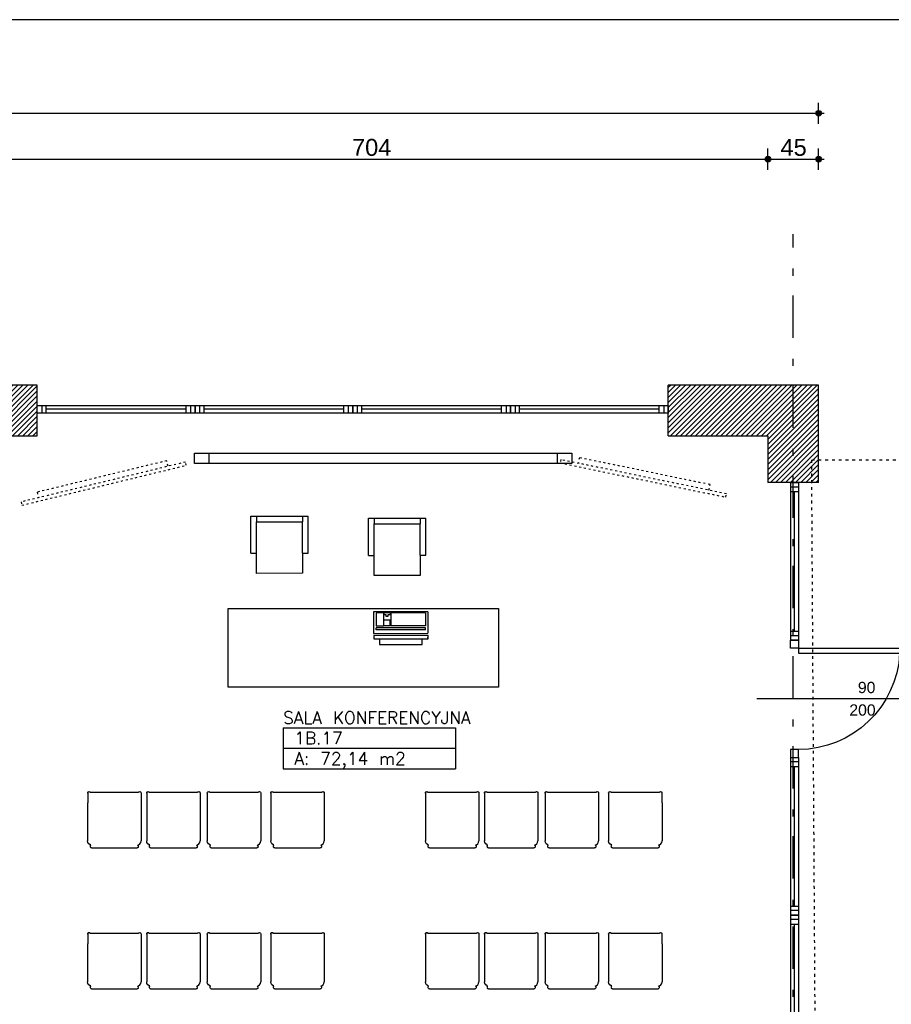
# Model space of a CAD drawing. Header units: inches. Extents: x 18487 to 24863, y 1480 to 5771.
# Tile 43 of 51: x 21622 to 22396, y 4898 to 5771. Entities that reach past the tile are written whole.
import ezdxf
from ezdxf.enums import TextEntityAlignment as Align

# ---------------------------------------------------------------- set-up
doc = ezdxf.new("R2010")
doc.units = ezdxf.units.IN
doc.header["$MEASUREMENT"] = 0
doc.linetypes.add('CENTER2', pattern=[80, 37.5, -17.5, 6.25, -18.75])
doc.linetypes.add('Przerywana', pattern=[6, 2.5, -3.5])
for name, color, linetype in [('_T elektryczne', 7, 'Continuous'), ('_T meble', 7, 'Continuous'), ('_T sciany', 7, 'Continuous'), ('AA_PRZ SCIANY ISTNIEJĄCE', 7, 'Continuous'), ('AA_PRZ_SCIANY_030', 7, 'Continuous'), ('ArchiCAD', 7, 'Continuous'), ('Window-Door Markers', 7, 'Continuous')]:
    doc.layers.add(name, color=color, linetype=linetype)
doc.styles.add('GENERATED_STYLE_16', font='txt')
doc.styles.add('GENERATED_STYLE_17', font='arial.ttf')
doc.styles.add('GENERATED_STYLE_20', font='txt')
doc.styles.get("Standard").update_dxf_attribs({"font": 'txt', "bigfont": 'BIGFONT.SHX'})
doc.dimstyles.new('Dimstyle_7', dxfattribs={"dimtxt": 15, "dimasz": 9.5, "dimexe": 0.18, "dimexo": 0.5, "dimgap": 0.09, "dimtad": 1, "dimdec": 0, "dimzin": 0, "dimdsep": 46, "dimtxsty": 'GENERATED_STYLE_20', "dimblk": 'ARROWHEAD_11', "dimblk1": 'ARROWHEAD_11', "dimblk2": 'ARROWHEAD_11', "dimcen": 0.09, "dimclrd": 220, "dimclre": 220, "dimclrt": 220, "dimadec": 1, "dimazin": 0, "dimtfac": 1, "dimtdec": 4, "dimtmove": 0, "dimatfit": 3, "dimfxl": 0, "dimtolj": 1, "dimtzin": 0, "dimarcsym": 0})
doc.dimstyles.new('Dimstyle_9', dxfattribs={"dimtxt": 15, "dimasz": 9.5, "dimexe": 0.18, "dimexo": 0.5, "dimgap": 0.09, "dimtad": 1, "dimtih": 1, "dimtoh": 1, "dimdec": 0, "dimzin": 0, "dimdsep": 46, "dimtxsty": 'GENERATED_STYLE_20', "dimblk": 'ARROWHEAD_11', "dimblk1": 'ARROWHEAD_11', "dimblk2": 'ARROWHEAD_11', "dimcen": 0.09, "dimclrd": 220, "dimclre": 220, "dimclrt": 220, "dimadec": 1, "dimazin": 0, "dimtfac": 1, "dimtdec": 4, "dimtmove": 0, "dimatfit": 3, "dimfxl": 0, "dimtolj": 1, "dimtzin": 0, "dimarcsym": 0})
pattern_1 = [(45, (0, 0), (-2.24506403, 2.24506403), [])]

# ---------------------------------------------------------------- blocks, each defined once
blk = doc.blocks.new('SALA KONFERENCYJNA_1B.17_190', base_point=(21932.44, 5133.86))
at = {"layer": '_T sciany', "color": 160, "linetype": 'Continuous'}
for p, q in [((21855.98, 5142.92), (21855.98, 5106.68)), ((21855.98, 5142.92), (22008.9, 5142.92)), ((22008.9, 5142.92), (22008.9, 5106.68)), ((21855.98, 5124.8), (22008.9, 5124.8)), ((21855.98, 5106.68), (22008.9, 5106.68))]:
    blk.add_line(p, q, dxfattribs=at)
at = {"color": 0}
for tag in ['floor_f', 'ROOM_PERIM', 'ROOM_WALLS_SURF', 'ROOM_DOORS_SURF', 'ROOM_WINDS_SURF', 'ROOM_BASELEV', 'ROOM_HEIGHT', 'ROOM_NET_AREA', 'ROOM_REDUCED_AREA', 'ROOM_CALC_AREA', 'ROOM_VOLUME']:
    blk.add_attdef(tag, text='', height=200, dxfattribs=at).set_placement((21932.44, 5076.71), align=Align.BOTTOM_LEFT)
at = {"layer": '_T sciany', "color": 160}
for tag, p in [('ROOM_NAME', (21855.98, 5157.47)), ('ROOM_NUMBER', (21865.98, 5139.36)), ('ROOM_AREA', (21865.98, 5121.24))]:
    blk.add_attdef(tag, text='', height=11, dxfattribs=at).set_placement(p, align=Align.TOP_LEFT)
blk = doc.blocks.new('W BottomHung 65_231')
at = {"color": 0, "linetype": 'ByBlock'}
for p, q in [((70, 0), (-70, 0)), ((-70, 0), (-70, -6.8)), ((-66, 0), (-66, -6.8)), ((-62, -6.8), (-62, 0)), ((62, -6.8), (62, 0)), ((66, 0), (66, -6.8)), ((70, -6.8), (70, 0)), ((-70, -6.8), (70, -6.8)), ((-62, -3.4), (62, -3.4))]:
    blk.add_line(p, q, dxfattribs=at)
blk = doc.blocks.new('W BottomHung 65_232')
at = {"color": 0, "linetype": 'ByBlock'}
for p, q in [((70, 0), (-70, 0)), ((-70, 0), (-70, -6.8)), ((-66, 0), (-66, -6.8)), ((-62, -6.8), (-62, 0)), ((62, -6.8), (62, 0)), ((66, 0), (66, -6.8)), ((70, -6.8), (70, 0)), ((-70, -6.8), (70, -6.8)), ((-62, -3.4), (62, -3.4))]:
    blk.add_line(p, q, dxfattribs=at)
blk = doc.blocks.new('W BottomHung 65_233')
at = {"color": 0, "linetype": 'ByBlock'}
for p, q in [((70, 0), (-70, 0)), ((-70, 0), (-70, -6.8)), ((-66, 0), (-66, -6.8)), ((-62, -6.8), (-62, 0)), ((62, -6.8), (62, 0)), ((66, 0), (66, -6.8)), ((70, -6.8), (70, 0)), ((-70, -6.8), (70, -6.8)), ((-62, -3.4), (62, -3.4))]:
    blk.add_line(p, q, dxfattribs=at)
blk = doc.blocks.new('W BottomHung 65_234')
at = {"color": 0, "linetype": 'ByBlock'}
for p, q in [((70, 0), (-70, 0)), ((-70, 0), (-70, -6.8)), ((-66, 0), (-66, -6.8)), ((-62, -6.8), (-62, 0)), ((62, -6.8), (62, 0)), ((66, 0), (66, -6.8)), ((70, -6.8), (70, 0)), ((-70, -6.8), (70, -6.8)), ((-62, -3.4), (62, -3.4))]:
    blk.add_line(p, q, dxfattribs=at)
blk = doc.blocks.new('WALL_654', base_point=(22308.83, 5424.62))
at = {"layer": '_T sciany'}
h = blk.add_hatch(dxfattribs=at)
h.set_pattern_fill('ANSI31', color=5, style=0, pattern_type=2)
h.set_pattern_definition(pattern_1)
h.paths.add_polyline_path([(21250.77, 5447.12), (21265.77, 5402.12), (21637.83, 5402.12), (21637.83, 5447.12)], flags=0)
h = blk.add_hatch(dxfattribs=at)
h.set_pattern_fill('ANSI31', color=5, style=0, pattern_type=2)
h.set_pattern_definition(pattern_1)
h.paths.add_polyline_path([(22197.83, 5447.12), (22197.83, 5402.12), (22286.33, 5402.12), (22331.33, 5447.12)], flags=0)
at = {"layer": '_T sciany', "color": 5, "linetype": 'Continuous'}
for p, q in [((21637.83, 5447.12), (21250.77, 5447.12)), ((21637.83, 5402.12), (21637.83, 5447.12)), ((22197.83, 5402.12), (22197.83, 5447.12)), ((22331.33, 5447.12), (22197.83, 5447.12)), ((21265.77, 5402.12), (21557.12, 5402.12)), ((21582.12, 5402.12), (21637.83, 5402.12)), ((22197.83, 5402.12), (22286.33, 5402.12))]:
    blk.add_line(p, q, dxfattribs=at)
at = {"layer": '_T sciany', "color": 140, "linetype": 'Continuous', "xscale": -1}
for name, p in [('W BottomHung 65_232', (21707.83, 5429.12)), ('W BottomHung 65_231', (21847.83, 5429.12)), ('W BottomHung 65_233', (21987.83, 5429.12)), ('W BottomHung 65_234', (22127.83, 5429.12))]:
    blk.add_blockref(name, p, dxfattribs=at)
blk = doc.blocks.new('W BottomHung 65_235')
at = {"color": 0, "linetype": 'ByBlock'}
for p, q in [((70, 0), (-70, 0)), ((-70, 0), (-70, -6.8)), ((-66, 0), (-66, -6.8)), ((-62, -6.8), (-62, 0)), ((62, -6.8), (62, 0)), ((66, 0), (66, -6.8)), ((70, -6.8), (70, 0)), ((-70, -6.8), (70, -6.8)), ((-62, -3.4), (62, -3.4))]:
    blk.add_line(p, q, dxfattribs=at)
blk = doc.blocks.new('W BottomHung 65_236')
at = {"color": 0, "linetype": 'ByBlock'}
for p, q in [((70, 0), (-70, 0)), ((-70, 0), (-70, -6.8)), ((-66, 0), (-66, -6.8)), ((-62, -6.8), (-62, 0)), ((62, -6.8), (62, 0)), ((66, 0), (66, -6.8)), ((70, -6.8), (70, 0)), ((-70, -6.8), (70, -6.8)), ((-62, -3.4), (62, -3.4))]:
    blk.add_line(p, q, dxfattribs=at)
blk = doc.blocks.new('W BottomHung 65_237')
at = {"color": 0, "linetype": 'ByBlock'}
for p, q in [((70, 0), (-70, 0)), ((-70, 0), (-70, -6.8)), ((-66, 0), (-66, -6.8)), ((-62, -6.8), (-62, 0)), ((62, -6.8), (62, 0)), ((66, 0), (66, -6.8)), ((70, -6.8), (70, 0)), ((-70, -6.8), (70, -6.8)), ((-62, -3.4), (62, -3.4))]:
    blk.add_line(p, q, dxfattribs=at)
blk = doc.blocks.new('D1 65_382')
at = {"color": 140, "linetype": 'Continuous'}
for p, q in [((45, 90), (40.555, 90)), ((40.555, 0), (40.555, 90)), ((45, 0), (45, 90)), ((-52, 0), (-45, 0)), ((-52, -7), (-52, 0)), ((-45, 0), (-45, -7)), ((45, 0), (40.555, 0)), ((52, 0), (45, 0)), ((45, 0), (45, -7)), ((52, -7), (52, 0)), ((-45, -7), (-52, -7)), ((45, -7), (52, -7))]:
    blk.add_line(p, q, dxfattribs=at)
blk.add_arc((45, 0), 90, 92.827477, 180, dxfattribs=at)
blk = doc.blocks.new('Window-Door Marker - 70_5180')
at = {"layer": 'ArchiCAD', "color": 140, "linetype": 'Continuous'}
blk.add_line((0, 75), (0, -55), dxfattribs=at)
blk = doc.blocks.new('WALL_680', base_point=(22308.83, 5424.62))
at = {"layer": '_T sciany'}
h = blk.add_hatch(dxfattribs=at)
h.set_pattern_fill('ANSI31', color=5, style=0, pattern_type=2)
h.set_pattern_definition(pattern_1)
h.paths.add_polyline_path([(22286.33, 5360.67), (22331.33, 5360.67), (22331.33, 5447.12), (22286.33, 5402.12)], flags=0)
at = {"layer": '_T sciany', "color": 5, "linetype": 'Continuous'}
for p, q in [((22331.33, 5360.67), (22331.33, 5447.12)), ((22286.33, 5402.12), (22286.33, 5360.67)), ((22331.33, 5360.67), (22286.33, 5360.67))]:
    blk.add_line(p, q, dxfattribs=at)
at = {"layer": '_T sciany', "color": 140, "linetype": 'Continuous', "xscale": -1, "rotation": 269.9999999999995}
for name, p in [('W BottomHung 65_235', (22313.33, 5290.67)), ('W BottomHung 65_236', (22313.33, 5046.75)), ('W BottomHung 65_237', (22313.33, 4906.75))]:
    blk.add_blockref(name, p, dxfattribs=at)
at = {"layer": '_T sciany', "xscale": -1, "rotation": 269.9999999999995}
blk.add_blockref('D1 65_382', (22313.33, 5168.75), dxfattribs=at)
at = {"layer": 'Window-Door Markers'}
ref = blk.add_blockref('Window-Door Marker - 70_5180', (22331.33, 5168.75), dxfattribs=dict(at, rotation=270))
ref.add_attrib('AC_WIDO_A_SIZE', '90', dxfattribs={"color": 255, "height": 10, "style": 'GENERATED_STYLE_17'}).set_placement((22366.15, 5170.8), align=Align.BOTTOM_LEFT)
ref.add_attrib('AC_WIDO_B_SIZE', '200', dxfattribs={"color": 255, "height": 10, "style": 'GENERATED_STYLE_17'}).set_placement((22358.57, 5150.8), align=Align.BOTTOM_LEFT)
blk = doc.blocks.new('PSR_Dn@stolik op narz35x65')
at = {"layer": '_T meble', "color": 0, "linetype": 'Continuous'}
for p, q in [((-17.77, 17.27), (47.23, 17.27)), ((-17.77, -17.73), (-17.77, 17.27)), ((47.23, 17.27), (47.23, -17.73)), ((47.23, -17.73), (-17.77, -17.73))]:
    blk.add_line(p, q, dxfattribs=at)
blk = doc.blocks.new('PLN_Monitor 19_')
at = {"layer": '_T elektryczne', "color": 0, "linetype": 'ByBlock'}
for p, q in [((-19.05, 17.78), (-19.05, 48.26)), ((-19.05, 48.26), (19.05, 48.26)), ((19.05, 48.26), (19.05, 17.78)), ((-24.13, 0), (-24.13, 17.78)), ((-24.13, 17.78), (24.13, 17.78)), ((24.13, 17.78), (24.13, 0)), ((24.13, 0), (-24.13, 0))]:
    blk.add_line(p, q, dxfattribs=at)
blk = doc.blocks.new('Office Chair 2 65_3931')
at = {"layer": '_T meble', "color": 0, "linetype": 'Continuous'}
for p, q in [((20.4, 25.4), (-20.4, 25.4)), ((-20.4, 25.4), (-20.4, 7.6)), ((20.4, 7.6), (20.4, 25.4)), ((-25.4, 7.6), (-25.4, -25.4)), ((-25.4, 7.6), (-20.4, 7.6)), ((-20.4, 7.6), (-20.4, -20.4)), ((20.4, 7.6), (20.4, -20.4)), ((20.4, 7.6), (25.4, 7.6)), ((25.4, 7.6), (25.4, -25.4)), ((-25.4, -25.4), (-20.4, -25.4)), ((-20.4, -20.4), (20.4, -20.4)), ((-20.4, -25.4), (-20.4, -20.4)), ((-20.4, -25.4), (20.4, -25.4)), ((20.4, -25.4), (20.4, -20.4)), ((20.4, -25.4), (25.4, -25.4))]:
    blk.add_line(p, q, dxfattribs=at)
blk = doc.blocks.new('PSR_Keyboard')
at = {"layer": '_T elektryczne', "color": 0, "linetype": 'Continuous'}
for p, q in [((0, 0), (0, 19.05)), ((48.26, 19.05), (0, 19.05)), ((48.26, 0), (48.26, 19.05)), ((2, 16.03), (2, 14.16)), ((2, 16.03), (46, 16.03)), ((2, 14.16), (46, 14.16)), ((2, 1), (2, 12.47)), ((2, 12.47), (33, 12.47)), ((33, 1), (33, 12.47)), ((33.5, 12.47), (39, 12.47)), ((33.5, 12.47), (33.5, 7)), ((39, 12.47), (39, 7)), ((46, 12.47), (39.5, 12.47)), ((39.5, 1), (39.5, 12.47)), ((46, 16.03), (46, 14.16)), ((46, 1), (46, 12.47)), ((0, 0), (48.26, 0)), ((2, 1), (33, 1)), ((39, 7), (33.5, 7)), ((33.5, 1), (33.5, 2.5)), ((33.5, 2.5), (35.5, 2.5)), ((33.5, 1), (39, 1)), ((35.5, 2.5), (35.5, 4)), ((35.5, 4), (37, 4)), ((37, 4), (37, 2.5)), ((37, 2.5), (39, 2.5)), ((39, 1), (39, 2.5)), ((39.5, 1), (46, 1))]:
    blk.add_line(p, q, dxfattribs=at)
blk = doc.blocks.new('Chair 2 65_5217')
at = {"layer": '_T meble', "color": 0, "linetype": 'Continuous'}
for p, q in [((-23.51, 20.14), (-23.8, 18.7)), ((-23.51, 20.14), (-23.8, 18.7)), ((-23.51, 20.1), (-23.8, 18.67)), ((-23.51, 20.1), (-23.8, 18.67)), ((-23.8, -15.03), (-23.8, 18.7)), ((-23.8, -15.03), (-23.8, 18.7)), ((-23.72, 18.67), (-23.8, 18.67)), ((-23.8, -15.06), (-23.8, 18.67)), ((-23.72, 18.67), (-23.8, 18.67)), ((-23.8, -15.06), (-23.8, 18.67)), ((-22.7, 21.35), (-23.51, 20.14)), ((-22.7, 21.35), (-23.51, 20.14)), ((-21.48, 22.17), (-22.7, 21.35)), ((-21.48, 22.17), (-22.7, 21.35)), ((-20.96, 22.27), (-21.48, 22.17)), ((-20.96, 22.27), (-21.48, 22.17)), ((-21.22, 24.13), (-21.3, 23.7)), ((-21.22, 24.13), (-21.3, 23.7)), ((-21.3, 23.7), (-21.22, 23.27)), ((-21.3, 23.7), (-21.22, 23.27)), ((-21.22, 23.28), (-21.3, 23.08)), ((-21.22, 23.28), (-21.3, 23.08)), ((-21.3, 23.08), (-20.96, 22.27)), ((-21.3, 23.08), (-20.96, 22.27)), ((-21.01, 24.5), (-21.22, 24.13)), ((-21.01, 24.5), (-21.22, 24.13)), ((-20.67, 24.78), (-21.01, 24.5)), ((-20.67, 24.78), (-21.01, 24.5)), ((-20.27, 24.93), (-20.67, 24.78)), ((-20.27, 24.93), (-20.67, 24.78)), ((-20.27, 24.93), (20.17, 24.93)), ((-20.27, 24.93), (20.17, 24.93)), ((20.58, 24.78), (20.17, 24.93)), ((20.58, 24.78), (20.17, 24.93)), ((20.91, 24.5), (20.58, 24.78)), ((20.91, 24.5), (20.58, 24.78)), ((21.2, 23.08), (20.86, 22.27)), ((21.2, 23.08), (20.86, 22.27)), ((20.86, 22.27), (21.39, 22.17)), ((20.86, 22.27), (21.39, 22.17)), ((21.13, 24.13), (20.91, 24.5)), ((21.13, 24.13), (20.91, 24.5)), ((21.2, 23.08), (21.12, 23.27)), ((21.2, 23.08), (21.12, 23.27)), ((21.12, 23.23), (21.12, 23.24)), ((21.12, 23.23), (21.12, 23.24)), ((21.2, 23.7), (21.13, 24.13)), ((21.2, 23.7), (21.13, 24.13)), ((21.13, 23.27), (21.2, 23.7)), ((21.13, 23.27), (21.2, 23.7)), ((21.39, 22.17), (22.6, 21.35)), ((21.39, 22.17), (22.6, 21.35)), ((22.6, 21.35), (23.42, 20.14)), ((22.6, 21.35), (23.42, 20.14)), ((23.42, 20.14), (23.7, 18.7)), ((23.42, 20.14), (23.7, 18.7)), ((23.7, 18.67), (23.62, 18.67)), ((23.7, 18.67), (23.62, 18.67)), ((23.7, -15.03), (23.7, 18.7)), ((23.7, -15.03), (23.7, 18.7)), ((23.7, -15.06), (23.7, 18.67)), ((23.7, -15.06), (23.7, 18.67)), ((-23.8, -15.03), (-23.78, -15.04)), ((-23.8, -15.03), (-23.78, -15.04)), ((-23.8, -15.06), (-23.78, -15.06)), ((-23.8, -15.06), (-23.78, -15.06)), ((-23.78, -24), (-23.78, -15.03)), ((-23.78, -24), (-23.78, -15.03)), ((-23.78, -18.48), (-23.78, -15.06)), ((-23.78, -18.48), (-23.78, -15.06)), ((23.68, -24), (23.68, -15.03)), ((23.68, -15.04), (23.7, -15.03)), ((23.68, -24), (23.68, -15.03)), ((23.68, -15.04), (23.7, -15.03)), ((23.68, -18.48), (23.68, -15.06)), ((23.68, -15.06), (23.7, -15.06)), ((23.68, -18.48), (23.68, -15.06)), ((23.68, -15.06), (23.7, -15.06)), ((-23.78, -23.77), (-23.8, -23.8)), ((-23.78, -23.77), (-23.8, -23.8)), ((-23.8, -23.8), (-23.78, -23.83)), ((-23.8, -23.8), (-23.78, -23.83)), ((-23.78, -21.39), (-23.78, -18.48)), ((-23.78, -21.39), (-23.78, -18.48)), ((-23.78, -23.33), (-23.78, -21.39)), ((-23.78, -23.33), (-23.78, -21.39)), ((-23.78, -24.02), (-23.78, -23.33)), ((-23.78, -24.02), (-23.78, -23.33)), ((-23.78, -24), (-23.63, -24.41)), ((-23.78, -24), (-23.63, -24.41)), ((-23.78, -24.02), (-23.63, -24.42)), ((-23.78, -24.02), (-23.63, -24.42)), ((-23.63, -24.41), (-23.35, -24.74)), ((-23.63, -24.41), (-23.35, -24.74)), ((-23.63, -24.42), (-23.35, -24.76)), ((-23.63, -24.42), (-23.35, -24.76)), ((-23.35, -24.74), (-22.98, -24.96)), ((-23.35, -24.74), (-22.98, -24.96)), ((-23.35, -24.76), (-22.98, -24.97)), ((-23.35, -24.76), (-22.98, -24.97)), ((-23.19, -24.85), (-23.18, -24.88)), ((-23.19, -24.85), (-23.18, -24.88)), ((-23.18, -24.88), (-23.14, -24.88)), ((-23.18, -24.88), (-23.14, -24.88)), ((-22.98, -24.96), (-22.55, -25.03)), ((-22.98, -24.96), (-22.55, -25.03)), ((-22.98, -24.97), (-22.55, -25.05)), ((-22.98, -24.97), (-22.55, -25.05)), ((-22.55, -25.03), (-22.12, -24.96)), ((-22.55, -25.03), (-22.12, -24.96)), ((-22.55, -25.05), (-22.12, -24.97)), ((-22.55, -25.05), (-22.12, -24.97)), ((-22.12, -24.96), (-21.75, -24.74)), ((-22.12, -24.96), (-21.75, -24.74)), ((-22.12, -24.97), (-21.75, -24.76)), ((-22.12, -24.97), (-21.75, -24.76)), ((-21.96, -24.88), (-21.93, -24.88)), ((-21.96, -24.88), (-21.93, -24.88)), ((-21.93, -24.88), (-21.91, -24.85)), ((-21.93, -24.88), (-21.91, -24.85)), ((-21.75, -24.74), (-21.52, -24.47)), ((-21.75, -24.74), (-21.52, -24.47)), ((-21.75, -24.76), (-21.52, -24.49)), ((-21.75, -24.76), (-21.52, -24.49)), ((-21.52, -24.47), (21.43, -24.47)), ((-21.52, -24.47), (21.43, -24.47)), ((21.43, -24.47), (21.65, -24.74)), ((21.43, -24.47), (21.65, -24.74)), ((21.65, -24.74), (22.02, -24.96)), ((21.65, -24.74), (22.02, -24.96)), ((22.02, -24.96), (22.45, -25.03)), ((22.02, -24.96), (22.45, -25.03)), ((22.45, -25.03), (22.88, -24.96)), ((22.45, -25.03), (22.88, -24.96)), ((22.88, -24.96), (23.25, -24.74)), ((22.88, -24.96), (23.25, -24.74)), ((23.25, -24.74), (23.53, -24.41)), ((23.25, -24.74), (23.53, -24.41)), ((23.53, -24.41), (23.68, -24)), ((23.53, -24.41), (23.68, -24)), ((23.68, -21.39), (23.68, -18.48)), ((23.68, -21.39), (23.68, -18.48)), ((23.68, -23.33), (23.68, -21.39)), ((23.68, -23.33), (23.68, -21.39))]:
    blk.add_line(p, q, dxfattribs=at)
blk = doc.blocks.new('*D447')
at = {"layer": 'ArchiCAD', "color": 220, "linetype": 'Continuous'}
for p, q in [((22837.84, 5447.12), (22830.97, 5447.12)), ((22840.34, 5449.62), (22840.34, 5452.12)), ((22840.34, 4335.28), (22840.34, 5444.62)), ((22849.72, 5447.12), (22842.84, 5447.12)), ((22837.84, 4332.78), (22830.97, 4332.78)), ((22840.34, 4327.78), (22840.34, 4330.28)), ((22849.72, 4332.78), (22842.84, 4332.78))]:
    blk.add_line(p, q, dxfattribs=at)
at = {"layer": 'ArchiCAD', "color": 220, "linetype": 'Continuous', "const_width": 2.5}
for points in [[(22839.09, 5447.12, 1), (22841.59, 5447.12, 1)], [(22839.09, 4332.78, 1), (22841.59, 4332.78, 1)]]:
    blk.add_lwpolyline(points, format="xyb", close=True, dxfattribs=at)
at = {"layer": 'ArchiCAD', "color": 220, "linetype": 'Continuous'}
for centre in [(22840.34, 5447.12), (22840.34, 4332.78)]:
    blk.add_circle(centre, 2.5, dxfattribs=at)
at = {"layer": 'ArchiCAD', "color": 220, "insert": (22822.34, 4865.06), "char_height": 15, "attachment_point": 1, "rotation": 90}
blk.add_mtext('\\A1;{\\fArial Europa Srodkowa|b0|i0|c0|p34;\\C220;1\xa0114}', dxfattribs=at)
blk = doc.blocks.new('ARROWHEAD_11')
at = {"color": 0, "linetype": 'Continuous'}
blk.add_line((0, 0), (-1, 0), dxfattribs=at)
at = {"color": 0, "linetype": 'Continuous', "const_width": 0.25}
blk.add_lwpolyline([(-0.125, 0, 1), (0.125, 0, 1)], format="xyb", close=True, dxfattribs=at)
blk = doc.blocks.new('*D448')
at = {"layer": 'ArchiCAD', "color": 220, "linetype": 'Continuous'}
for p, q in [((19489.83, 5690.8), (19489.83, 5697.67)), ((22331.33, 5690.8), (22331.33, 5697.67)), ((19484.83, 5688.3), (19487.33, 5688.3)), ((19492.33, 5688.3), (22328.83, 5688.3)), ((22333.83, 5688.3), (22336.33, 5688.3)), ((19489.83, 5678.92), (19489.83, 5685.8)), ((22331.33, 5678.92), (22331.33, 5685.8))]:
    blk.add_line(p, q, dxfattribs=at)
at = {"layer": 'ArchiCAD', "color": 220, "linetype": 'Continuous', "const_width": 2.5}
for points in [[(19488.58, 5688.3, 1), (19491.08, 5688.3, 1)], [(22330.08, 5688.3, 1), (22332.58, 5688.3, 1)]]:
    blk.add_lwpolyline(points, format="xyb", close=True, dxfattribs=at)
at = {"layer": 'ArchiCAD', "color": 220, "linetype": 'Continuous'}
for centre in [(19489.83, 5688.3), (22331.33, 5688.3)]:
    blk.add_circle(centre, 2.5, dxfattribs=at)
at = {"layer": 'ArchiCAD', "color": 220, "insert": (20884.93, 5706.3), "char_height": 15, "attachment_point": 1}
blk.add_mtext('\\A1;{\\fArial Europa Srodkowa|b0|i0|c0|p34;\\C220;2\xa0842}', dxfattribs=at)
blk = doc.blocks.new('*D456')
at = {"layer": 'ArchiCAD', "color": 220, "linetype": 'Continuous'}
for p, q in [((22798, 5402.12), (22791.13, 5402.12)), ((22809.88, 5402.12), (22803, 5402.12)), ((22800.5, 4380.28), (22800.5, 5399.62)), ((22798, 4377.78), (22791.13, 4377.78)), ((22809.88, 4377.78), (22803, 4377.78))]:
    blk.add_line(p, q, dxfattribs=at)
at = {"layer": 'ArchiCAD', "color": 220, "linetype": 'Continuous', "const_width": 2.5}
for points in [[(22799.25, 5402.12, 1), (22801.75, 5402.12, 1)], [(22799.25, 4377.78, 1), (22801.75, 4377.78, 1)]]:
    blk.add_lwpolyline(points, format="xyb", close=True, dxfattribs=at)
at = {"layer": 'ArchiCAD', "color": 220, "linetype": 'Continuous'}
for centre in [(22800.5, 5402.12), (22800.5, 4377.78)]:
    blk.add_circle(centre, 2.5, dxfattribs=at)
at = {"layer": 'ArchiCAD', "color": 220, "insert": (22782.5, 4864.3), "char_height": 15, "attachment_point": 1, "rotation": 90}
blk.add_mtext('\\A1;{\\fArial Europa Srodkowa|b0|i0|c0|p34;\\C220;1\xa0024}', dxfattribs=at)
blk = doc.blocks.new('*D457')
at = {"layer": 'ArchiCAD', "color": 220, "linetype": 'Continuous'}
for p, q in [((22798, 5447.12), (22791.13, 5447.12)), ((22800.5, 5449.62), (22800.5, 5452.12)), ((22800.5, 5404.62), (22800.5, 5444.62)), ((22809.88, 5447.12), (22803, 5447.12)), ((22798, 5402.12), (22791.13, 5402.12)), ((22809.88, 5402.12), (22803, 5402.12))]:
    blk.add_line(p, q, dxfattribs=at)
at = {"layer": 'ArchiCAD', "color": 220, "linetype": 'Continuous', "const_width": 2.5}
for points in [[(22799.25, 5447.12, 1), (22801.75, 5447.12, 1)], [(22799.25, 5402.12, 1), (22801.75, 5402.12, 1)]]:
    blk.add_lwpolyline(points, format="xyb", close=True, dxfattribs=at)
at = {"layer": 'ArchiCAD', "color": 220, "linetype": 'Continuous'}
for centre in [(22800.5, 5447.12), (22800.5, 5402.12)]:
    blk.add_circle(centre, 2.5, dxfattribs=at)
at = {"layer": 'ArchiCAD', "color": 220, "insert": (22782.5, 5413.24), "char_height": 15, "attachment_point": 1, "rotation": 90}
blk.add_mtext('\\A1;{\\fArial Europa Srodkowa|b0|i0|c0|p34;\\C220;45}', dxfattribs=at)
blk = doc.blocks.new('*D490')
at = {"layer": 'ArchiCAD', "color": 220, "linetype": 'Continuous'}
for p, q in [((21582.12, 5650.08), (21582.12, 5656.95)), ((22286.33, 5650.08), (22286.33, 5656.95)), ((21582.12, 5638.2), (21582.12, 5645.08)), ((21584.62, 5647.58), (22283.83, 5647.58)), ((22286.33, 5638.2), (22286.33, 5645.08))]:
    blk.add_line(p, q, dxfattribs=at)
at = {"layer": 'ArchiCAD', "color": 220, "linetype": 'Continuous', "const_width": 2.5}
for points in [[(21580.87, 5647.58, 1), (21583.37, 5647.58, 1)], [(22285.08, 5647.58, 1), (22287.58, 5647.58, 1)]]:
    blk.add_lwpolyline(points, format="xyb", close=True, dxfattribs=at)
at = {"layer": 'ArchiCAD', "color": 220, "linetype": 'Continuous'}
for centre in [(21582.12, 5647.58), (22286.33, 5647.58)]:
    blk.add_circle(centre, 2.5, dxfattribs=at)
at = {"layer": 'ArchiCAD', "color": 220, "insert": (21917.15, 5665.58), "char_height": 15, "attachment_point": 1}
blk.add_mtext('\\A1;{\\fArial Europa Srodkowa|b0|i0|c0|p34;\\C220;704}', dxfattribs=at)
blk = doc.blocks.new('*D491')
at = {"layer": 'ArchiCAD', "color": 220, "linetype": 'Continuous'}
for p, q in [((22286.33, 5650.08), (22286.33, 5656.95)), ((22331.33, 5650.08), (22331.33, 5656.95)), ((22286.33, 5638.2), (22286.33, 5645.08)), ((22288.83, 5647.58), (22328.83, 5647.58)), ((22331.33, 5638.2), (22331.33, 5645.08)), ((22333.83, 5647.58), (22336.33, 5647.58))]:
    blk.add_line(p, q, dxfattribs=at)
at = {"layer": 'ArchiCAD', "color": 220, "linetype": 'Continuous', "const_width": 2.5}
for points in [[(22285.08, 5647.58, 1), (22287.58, 5647.58, 1)], [(22330.08, 5647.58, 1), (22332.58, 5647.58, 1)]]:
    blk.add_lwpolyline(points, format="xyb", close=True, dxfattribs=at)
at = {"layer": 'ArchiCAD', "color": 220, "linetype": 'Continuous'}
for centre in [(22286.33, 5647.58), (22331.33, 5647.58)]:
    blk.add_circle(centre, 2.5, dxfattribs=at)
at = {"layer": 'ArchiCAD', "color": 220, "insert": (22297.45, 5665.58), "char_height": 15, "attachment_point": 1}
blk.add_mtext('\\A1;{\\fArial Europa Srodkowa|b0|i0|c0|p34;\\C220;45}', dxfattribs=at)

msp = doc.modelspace()

# ---------------------------------------------------------------- linework, layer by layer
at = {"layer": '_T sciany', "color": 30, "linetype": 'Continuous'}
for p, q in [((21777.29, 5377.59), (21777.29, 5386.65)), ((21777.29, 5386.65), (22099.35, 5386.65)), ((21790.29, 5377.59), (21790.29, 5386.65)), ((21790.29, 5386.65), (22112.35, 5386.65)), ((22099.35, 5386.65), (22099.35, 5377.59)), ((22112.35, 5386.65), (22112.35, 5377.59)), ((22099.35, 5377.59), (21777.29, 5377.59)), ((22112.35, 5377.59), (21790.29, 5377.59))]:
    msp.add_line(p, q, dxfattribs=at)
at = {"layer": 'AA_PRZ SCIANY ISTNIEJĄCE', "color": 150, "linetype": 'Continuous'}
msp.add_line((24834.82, 5771.37), (18804.58, 5771.37), dxfattribs=at)
at = {"layer": 'AA_PRZ_SCIANY_030', "color": 150, "linetype": 'CENTER2'}
msp.add_line((22308.83, 4369.2), (22308.83, 5581.19), dxfattribs=at)
at = {"layer": 'ArchiCAD', "color": 5, "linetype": 'Przerywana'}
msp.add_lwpolyline([(21602.12, 4332.78), (21585.95, 3773.75), (21957.49, 3775.03), (21957.23, 3733.87), (22120.87, 3733.87), (22120.21, 3773.99), (22326.13, 3773.75), (22525.68, 3773.69), (22525.68, 5380.62), (22324.83, 5380.62), (22331.33, 4332.78)], close=True, dxfattribs=at)

# ---------------------------------------------------------------- block references
at = {"layer": '_T elektryczne', "color": 30, "linetype": 'Przerywana', "xscale": -3.108164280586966, "yscale": 0.1657687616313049}
for p, rotation in [((21697.12, 5358.25), 13.64181268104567), ((21697.12, 5358.25), 13.64181268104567), ((22175.35, 5362.91), 348.3391513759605), ((22175.35, 5362.91), 348.3391513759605)]:
    msp.add_blockref('PLN_Monitor 19_', p, dxfattribs=dict(at, rotation=rotation))
at = {"layer": '_T elektryczne', "color": 30, "rotation": 180.070545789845}
msp.add_blockref('PSR_Keyboard', (21984.48, 5245.93), dxfattribs=at)
msp.add_blockref('PSR_Keyboard', (21984.48, 5245.93), dxfattribs=at)
msp.add_blockref('PSR_Keyboard', (21984.48, 5245.93), dxfattribs=at)
msp.add_blockref('PSR_Keyboard', (21984.48, 5245.93), dxfattribs=at)
at = {"layer": '_T elektryczne', "color": 30, "linetype": 'Continuous', "xscale": -0.9946125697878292, "yscale": 0.1657687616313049}
for rotation in [179.8879175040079, 179.8879175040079, 179.8879175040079, 180]:
    msp.add_blockref('PLN_Monitor 19_', (21960.6, 5224.96), dxfattribs=dict(at, rotation=rotation))
at = {"layer": '_T meble', "color": 162, "xscale": -1}
for name, p, rotation in [('Office Chair 2 65_3931', (21852.88, 5305.5), 180.0705457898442), ('Office Chair 2 65_3931', (21957.18, 5303.63), 180.0705457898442), ('Office Chair 2 65_3931', (21957.18, 5303.63), 180.0705457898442), ('Office Chair 2 65_3931', (21957.18, 5303.63), 180.0705457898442), ('Office Chair 2 65_3931', (21957.18, 5303.63), 180.0705457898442), ('Chair 2 65_5217', (21706.33, 5061.35), 180), ('Chair 2 65_5217', (21706.33, 5061.35), 180), ('Chair 2 65_5217', (21706.33, 5061.35), 180), ('Chair 2 65_5217', (21706.33, 5061.35), 180), ('Chair 2 65_5217', (21758.71, 5061.35), 180), ('Chair 2 65_5217', (21758.71, 5061.35), 180), ('Chair 2 65_5217', (21758.71, 5061.35), 180), ('Chair 2 65_5217', (21758.71, 5061.35), 180), ('Chair 2 65_5217', (21758.71, 5061.35), 180), ('Chair 2 65_5217', (21758.71, 5061.35), 180), ('Chair 2 65_5217', (21758.71, 5061.35), 180), ('Chair 2 65_5217', (21758.71, 5061.35), 180), ('Chair 2 65_5217', (21758.71, 5061.35), 180), ('Chair 2 65_5217', (21758.71, 5061.35), 180), ('Chair 2 65_5217', (21812.53, 5061.35), 180), ('Chair 2 65_5217', (21868.82, 5061.35), 180), ('Chair 2 65_5217', (21868.82, 5061.35), 180), ('Chair 2 65_5217', (21868.82, 5061.35), 180), ('Chair 2 65_5217', (21868.82, 5061.35), 180), ('Chair 2 65_5217', (21868.82, 5061.35), 180), ('Chair 2 65_5217', (21868.82, 5061.35), 180), ('Chair 2 65_5217', (21868.82, 5061.35), 180), ('Chair 2 65_5217', (21868.82, 5061.35), 180), ('Chair 2 65_5217', (21868.82, 5061.35), 180), ('Chair 2 65_5217', (21868.82, 5061.35), 180), ('Chair 2 65_5217', (22006.11, 5061.35), 180), ('Chair 2 65_5217', (22006.11, 5061.35), 180), ('Chair 2 65_5217', (22006.11, 5061.35), 180), ('Chair 2 65_5217', (22006.11, 5061.35), 180), ('Chair 2 65_5217', (22006.11, 5061.35), 180), ('Chair 2 65_5217', (22006.11, 5061.35), 180), ('Chair 2 65_5217', (22006.11, 5061.35), 180), ('Chair 2 65_5217', (22058.49, 5061.35), 180), ('Chair 2 65_5217', (22058.49, 5061.35), 180), ('Chair 2 65_5217', (22058.49, 5061.35), 180), ('Chair 2 65_5217', (22058.49, 5061.35), 180), ('Chair 2 65_5217', (22058.49, 5061.35), 180), ('Chair 2 65_5217', (22058.49, 5061.35), 180), ('Chair 2 65_5217', (22058.49, 5061.35), 180), ('Chair 2 65_5217', (22058.49, 5061.35), 180), ('Chair 2 65_5217', (22058.49, 5061.35), 180), ('Chair 2 65_5217', (22058.49, 5061.35), 180), ('Chair 2 65_5217', (22112.31, 5061.35), 180), ('Chair 2 65_5217', (22168.6, 5061.35), 180), ('Chair 2 65_5217', (22168.6, 5061.35), 180), ('Chair 2 65_5217', (22168.6, 5061.35), 180), ('Chair 2 65_5217', (22168.6, 5061.35), 180), ('Chair 2 65_5217', (22168.6, 5061.35), 180), ('Chair 2 65_5217', (22168.6, 5061.35), 180), ('Chair 2 65_5217', (22168.6, 5061.35), 180), ('Chair 2 65_5217', (22168.6, 5061.35), 180), ('Chair 2 65_5217', (22168.6, 5061.35), 180), ('Chair 2 65_5217', (22168.6, 5061.35), 180), ('Chair 2 65_5217', (21706.33, 4936.24), 180), ('Chair 2 65_5217', (21706.33, 4936.24), 180), ('Chair 2 65_5217', (21706.33, 4936.24), 180), ('Chair 2 65_5217', (21706.33, 4936.24), 180), ('Chair 2 65_5217', (21758.71, 4936.24), 180), ('Chair 2 65_5217', (21758.71, 4936.24), 180), ('Chair 2 65_5217', (21758.71, 4936.24), 180), ('Chair 2 65_5217', (21758.71, 4936.24), 180), ('Chair 2 65_5217', (21758.71, 4936.24), 180), ('Chair 2 65_5217', (21758.71, 4936.24), 180), ('Chair 2 65_5217', (21758.71, 4936.24), 180), ('Chair 2 65_5217', (21758.71, 4936.24), 180), ('Chair 2 65_5217', (21758.71, 4936.24), 180), ('Chair 2 65_5217', (21758.71, 4936.24), 180), ('Chair 2 65_5217', (21812.53, 4936.24), 180), ('Chair 2 65_5217', (21868.82, 4936.24), 180), ('Chair 2 65_5217', (21868.82, 4936.24), 180), ('Chair 2 65_5217', (21868.82, 4936.24), 180), ('Chair 2 65_5217', (21868.82, 4936.24), 180), ('Chair 2 65_5217', (21868.82, 4936.24), 180), ('Chair 2 65_5217', (21868.82, 4936.24), 180), ('Chair 2 65_5217', (21868.82, 4936.24), 180), ('Chair 2 65_5217', (21868.82, 4936.24), 180), ('Chair 2 65_5217', (21868.82, 4936.24), 180), ('Chair 2 65_5217', (21868.82, 4936.24), 180), ('Chair 2 65_5217', (22006.11, 4936.24), 180), ('Chair 2 65_5217', (22006.11, 4936.24), 180), ('Chair 2 65_5217', (22006.11, 4936.24), 180), ('Chair 2 65_5217', (22006.11, 4936.24), 180), ('Chair 2 65_5217', (22006.11, 4936.24), 180), ('Chair 2 65_5217', (22006.11, 4936.24), 180), ('Chair 2 65_5217', (22058.49, 4936.24), 180), ('Chair 2 65_5217', (22058.49, 4936.24), 180), ('Chair 2 65_5217', (22058.49, 4936.24), 180), ('Chair 2 65_5217', (22058.49, 4936.24), 180), ('Chair 2 65_5217', (22058.49, 4936.24), 180), ('Chair 2 65_5217', (22058.49, 4936.24), 180), ('Chair 2 65_5217', (22058.49, 4936.24), 180), ('Chair 2 65_5217', (22058.49, 4936.24), 180), ('Chair 2 65_5217', (22058.49, 4936.24), 180), ('Chair 2 65_5217', (22058.49, 4936.24), 180), ('Chair 2 65_5217', (22112.31, 4936.24), 180), ('Chair 2 65_5217', (22168.6, 4936.24), 180), ('Chair 2 65_5217', (22168.6, 4936.24), 180), ('Chair 2 65_5217', (22168.6, 4936.24), 180), ('Chair 2 65_5217', (22168.6, 4936.24), 180), ('Chair 2 65_5217', (22168.6, 4936.24), 180), ('Chair 2 65_5217', (22168.6, 4936.24), 180), ('Chair 2 65_5217', (22168.6, 4936.24), 180), ('Chair 2 65_5217', (22168.6, 4936.24), 180), ('Chair 2 65_5217', (22168.6, 4936.24), 180), ('Chair 2 65_5217', (22168.6, 4936.24), 180)]:
    msp.add_blockref(name, p, dxfattribs=dict(at, rotation=rotation))
at = {"layer": '_T meble', "color": 162, "xscale": 3.6923076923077, "yscale": 1.99999999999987, "rotation": 180}
msp.add_blockref('PSR_Dn@stolik op narz35x65', (21981.64, 5213.48), dxfattribs=at)
at = {"layer": '_T sciany', "color": 5}
for name in ['WALL_654', 'WALL_680']:
    msp.add_blockref(name, (22308.83, 5424.62), dxfattribs=at)
at = {"layer": '_T sciany', "color": 254, "linetype": 'Continuous'}
ref = msp.add_blockref('SALA KONFERENCYJNA_1B.17_190', (21932.44, 5133.86), dxfattribs=at)
ref.add_attrib('ROOM_NAME', 'SALA KONFERENCYJNA', dxfattribs={"color": 160, "linetype": 'Continuous', "height": 11}).set_placement((21855.98, 5157.47), align=Align.TOP_LEFT)
ref.add_attrib('ROOM_NUMBER', '1B.17', dxfattribs={"color": 160, "linetype": 'Continuous', "height": 11}).set_placement((21865.98, 5139.36), align=Align.TOP_LEFT)
ref.add_attrib('ROOM_AREA', 'A: 72,14 m2', dxfattribs={"color": 160, "linetype": 'Continuous', "height": 11}).set_placement((21865.98, 5121.24), align=Align.TOP_LEFT)

# ---------------------------------------------------------------- dimensions: what is measured, and where the dimension line sits
at = {"layer": 'ArchiCAD', "color": 220, "linetype": 'Continuous'}
for base, p1, p2, picture, middle in [((22331.3322, 5688.2972), (19489.8265, 5447.1183), (22331.3322, 5447.1183), '*D448', (20896.3165, 5698.7972)), ((19534.83, 5647.58), (21582.12, 4892.95), (22286.33, 4889.95), '*D490', (21922.84, 5658.08)), ((19534.83, 5647.58), (22286.33, 4889.95), (22331.33, 4889.95), '*D491', (22303.14, 5658.08))]:
    dim = msp.add_linear_dim(base=base, p1=p1, p2=p2, dimstyle='Dimstyle_9', dxfattribs=at)
    dim.commit()
    dim.dimension.update_dxf_attribs({"geometry": picture, "text_midpoint": middle})
for base, p1, p2, picture, middle in [((22800.5, 4377.78), (21783.55, 5402.12), (21783.55, 5447.12), '*D457', (22790, 5418.93)), ((22840.34, 5447.12), (22331.33, 4332.78), (22331.33, 5447.12), '*D447', (22829.84, 4875.69)), ((22800.5, 4377.78), (21944.23, 4377.78), (21783.55, 5402.12), '*D456', (22790, 4875.69))]:
    dim = msp.add_linear_dim(base=base, p1=p1, p2=p2, angle=90, dimstyle='Dimstyle_7', dxfattribs=at)
    dim.commit()
    dim.dimension.update_dxf_attribs({"geometry": picture, "text_midpoint": middle})

doc.saveas('drawing.dxf')
